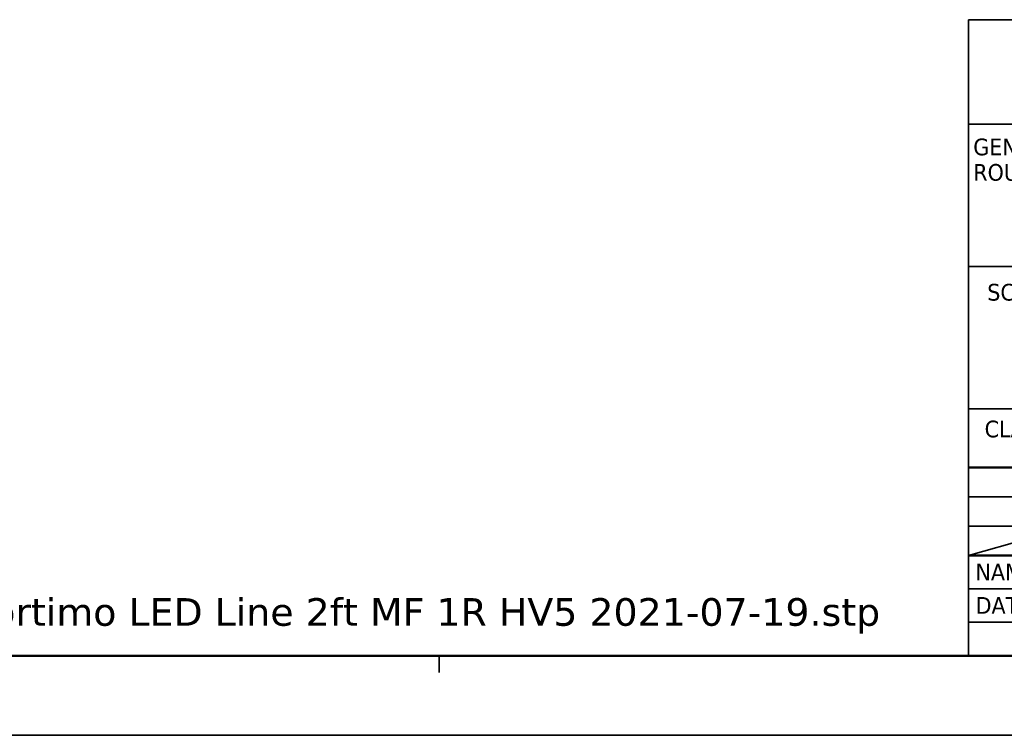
# Model space of a CAD drawing. Header units: millimetres. Extents: x 0 to 841, y 0 to 590.
# Tile 14 of 22: x 538 to 655, y 0 to 86. Entities that reach past the tile are written whole.
import ezdxf
from ezdxf.enums import TextEntityAlignment as Align

# ---------------------------------------------------------------- set-up
doc = ezdxf.new("R2010")
doc.units = ezdxf.units.MM
doc.layers.get('0').update_dxf_attribs({"lineweight": 25})
doc.layers.add('Sketch Geometry(ISO)', color=7, linetype='Continuous', lineweight=50)
doc.layers.add('Symbols(ISO)', color=7, linetype='Continuous', lineweight=25)
doc.styles.add('LG.Philips.Title', font='verdana.ttf', dxfattribs={"width": 0.9})
doc.styles.add('Philips-tekst', font='verdana.ttf')
doc.styles.add('Text Style43', font='verdana.ttf', dxfattribs={"width": 0.9})
doc.styles.add('Text Style45', font='verdana.ttf', dxfattribs={"width": 0.9})
doc.styles.add('Text Style46', font='verdana.ttf', dxfattribs={"width": 0.9})
doc.styles.add('Text Style49', font='verdana.ttf', dxfattribs={"width": 0.9})
doc.styles.add('Text Style50', font='verdana.ttf', dxfattribs={"width": 0.9})

# ---------------------------------------------------------------- blocks, each defined once
blk = doc.blocks.new('Title Blocks Philips Lighting Electronics')
at = {"layer": 'Sketch Geometry(ISO)', "color": 7, "linetype": 'Continuous', "lineweight": 35}
for p, q in [((20, 86), (200, 86)), ((20, 86), (20, 10)), ((20, 73.5), (200, 73.5)), ((20, 56.5), (200, 56.5)), ((20, 39.5), (126, 39.5)), ((45, 29), (20, 29)), ((20, 22), (45, 29)), ((20, 25.5), (45, 25.5)), ((20, 18), (126, 18)), ((20, 14), (200, 14)), ((20, 10), (200, 10))]:
    blk.add_line(p, q, dxfattribs=at)
at = {"layer": 'Sketch Geometry(ISO)', "color": 1, "linetype": 'Continuous', "lineweight": 50, "true_color": 0xff0000}
for p, q in [((45, 32.51), (20, 32.51)), ((45, 22), (20, 22))]:
    blk.add_line(p, q, dxfattribs=at)
at = {"layer": 'Symbols(ISO)', "color": 7, "char_height": 2, "attachment_point": 7, "style": 'LG.Philips.Title'}
for s, insert in [('\\fVerdana|b0|i0;\\H2.0000;GENERAL', (20.55, 69.76)), ('\\fVerdana|b0|i0;\\H2.0000;ROUGHN.', (20.55, 66.72)), ('\\fVerdana|b0|i0;\\H2.0000;SCALE', (22.23, 52.4)), ('\\fVerdana|b0|i0;\\H2.0000;CLASS NO.', (21.91, 36.06))]:
    blk.add_mtext(s, dxfattribs=dict(at, insert=insert))
at = {"layer": 'Symbols(ISO)', "color": 7, "char_height": 2, "attachment_point": 4, "style": 'LG.Philips.Title'}
for s, insert, width in [('\\fVerdana|b0|i0;\\H2.0000; NAME', (20.03, 20.01), 9.4041), ('\\fVerdana|b0|i0;\\H2.0000; DATA FMT.', (20.05, 16.02), 15.4136)]:
    blk.add_mtext(s, dxfattribs=dict(at, insert=insert, width=width))
at = {"layer": 'Symbols(ISO)', "color": 7, "style": 'Text Style43', "width": 0.9}
for tag, p in [('<F3_ASSEMBLY_REFERENCE_ITEM_2>', (170.5, 83.89)), ('<F3_ASSEMBLY_REFERENCE_CODE_2>', (194.41, 83.85)), ('<F3_ASSEMBLY_REFERENCE_ITEM_1>', (170.47, 79.68)), ('<F3_ASSEMBLY_REFERENCE_CODE_1>', (194.42, 79.62)), ('<F3_ROUGHNESS>', (26.51, 64.47)), ('<F3_PATTERN_NO>', (175.63, 63.29)), ('<F3_REVISION_DATE_2>', (188.97, 31.99)), ('<F3_REVISION_DATE_3>', (188.97, 27.67)), ('<F3_REVISION_DATE_4>', (188.83, 23.89)), ('<F3_CAD_INDICATION>', (24.05, 11.94))]:
    blk.add_attdef(tag, text='', height=2, dxfattribs=at).set_placement(p, align=Align.MIDDLE_CENTER)
for tag, p in [('<F3_LINEAR_TOLERANCE_UP>', (82.34, 76.73)), ('<F3_SUPERSEEDS>', (71.01, 20.01)), ('<F3_DATA_FORMAT>', (35.88, 15.98)), ('<F3_PLATFORM>', (150.91, 15.97)), ('<F3_CHECK_NAME>', (51.65, 12))]:
    blk.add_attdef(tag, text='', height=2, dxfattribs=at).set_placement(p, align=Align.MIDDLE_LEFT)
at = {"layer": 'Symbols(ISO)', "color": 7, "width": 0.9}
for tag, p, height, style in [('<F3_ANGLE_TOLERANCE_UP>_001', (113.75, 75.81), 2, 'Text Style43'), ('<F3_SCALE>_001', (24.44, 47.11), 2, 'Text Style43'), ('<F3_REVISION_DATE_1>_001', (181.55, 35.79), 2, 'Text Style43'), ('DESCRIPTION_001', (46.9, 30.19), 3.5, 'Text Style50'), ('STOCK_NUMBER_001', (134.64, 29.22), 3, 'Text Style45'), ('Number_of_sheets_001', (116.29, 18.98), 2, 'Text Style43'), ('Sheet_Size_001', (193.1, 18.75), 2.5, 'Text Style46'), ('DESIGNER_001', (29.68, 19.07), 2, 'Text Style43'), ('<F3_TITLE_BLOCK_TYPE>_001', (134.13, 18.95), 2, 'Text Style43'), ('Sheet_number_001', (149.99, 18.95), 2, 'Text Style43'), ('<F3_LANGUAGE_NO>_001', (167.83, 19.03), 2, 'Text Style43'), ('<COST_CENTER>_001', (179.21, 19), 2, 'Text Style43'), ('<F3_PROGRAM>_001', (92.39, 14.98), 2, 'Text Style43'), ('CREATION_DATE_001', (65.8, 10.98), 2, 'Text Style43')]:
    blk.add_attdef(tag, p, '', height=height, dxfattribs=dict(at, style=style))
for tag, height, style, p in [('<F3_MATERIAL_DESCRIPTION_LINE_1>', 2, 'Text Style43', (50.92, 68.19)), ('<F3_MATERIAL_DESCRIPTION_LINE_2>', 2, 'Text Style43', (50.98, 64.52)), ('<F3_TREATMENT_DESCRIPTION_LINE_1>', 2, 'Text Style43', (51.18, 50.77)), ('<F3_TREATMENT_DESCRIPTION_LINE_2>', 2, 'Text Style43', (51.24, 46.96)), ('<F3_PRODUCT_DESCRIPTION_LINE_2>', 3.51, 'Text Style49', (47.47, 27.85))]:
    blk.add_attdef(tag, text='', height=height, dxfattribs=dict(at, style=style)).set_placement(p, align=Align.TOP_LEFT)
blk = doc.blocks.new('Borders A1')
at = {"layer": 'Sketch Geometry(ISO)', "color": 1, "linetype": 'Continuous', "lineweight": 50, "true_color": 0xff0000}
blk.add_line((20, 10), (831, 10), dxfattribs=at)
at = {"layer": 'Sketch Geometry(ISO)', "color": 7, "linetype": 'Continuous', "lineweight": 35}
for p, q in [((587.7, 8), (587.7, 10)), ((0.5, 0.5), (840.5, 0.5))]:
    blk.add_line(p, q, dxfattribs=at)

msp = doc.modelspace()

# ---------------------------------------------------------------- block references
for name, p in [('Borders A1', (0, 0)), ('Title Blocks Philips Lighting Electronics', (631, 0))]:
    msp.add_blockref(name, p)

# ---------------------------------------------------------------- texts
at = {"layer": 'Symbols(ISO)', "color": 7, "insert": (491.146, 16.889), "char_height": 3.3, "width": 152.0667, "attachment_point": 1, "style": 'Philips-tekst'}
msp.add_mtext('{\\fVerdana|b0|i0;\\H3.3000;3D File available: Fortimo LED Line 2ft MF 1R HV5 2021-07-19.stp}', dxfattribs=at)

doc.saveas('drawing.dxf')
